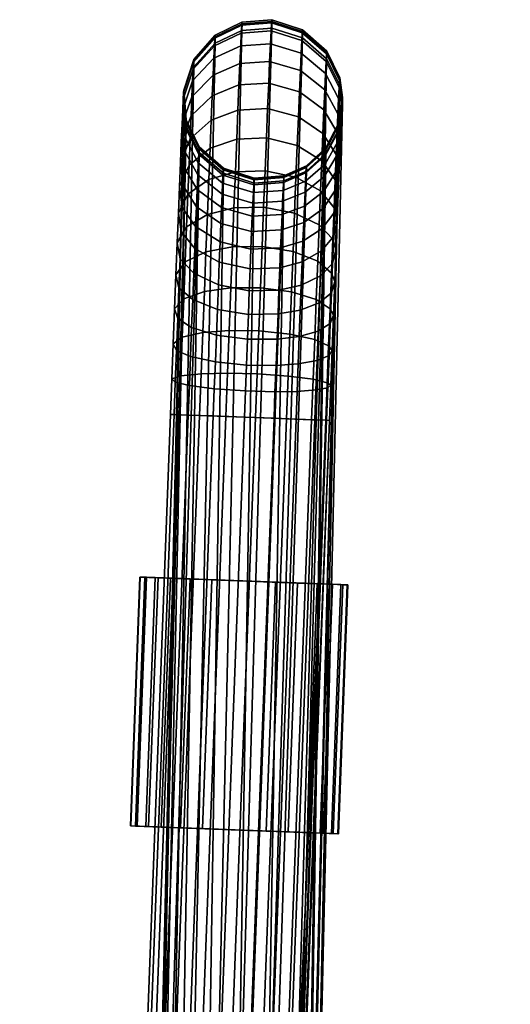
# Model space of a CAD drawing. Header units: millimetres. Extents: x -268 to 268, y -243 to 292.
# Tile 36 of 213: x -268 to -218, y 194 to 292. Entities that reach past the tile are written whole.
import ezdxf

# ---------------------------------------------------------------- set-up
doc = ezdxf.new("R2010")
doc.units = ezdxf.units.MM
doc.header["$MEASUREMENT"] = 0
doc.layers.add('nozky', color=250, linetype='Continuous')
doc.layers.add('podnoz', color=251, linetype='Continuous')

msp = doc.modelspace()

# ---------------------------------------------------------------- meshes
at = {"layer": 'nozky'}
mesh = msp.add_polyface(dxfattribs=at)
corners = [(240.518, -197.84, 16), (246.941, -173.679, 16), (239.414, -197.547, 13.873), (245.836, -173.386, 13.873), (238.799, -197.383, 11.475), (245.221, -173.222, 11.475), (238.744, -197.369, 8.994), (245.168, -173.208, 8.994), (239.234, -197.499, 6.634), (245.656, -173.338, 6.634), (240.23, -197.764, 4.451), (246.654, -173.603, 4.451), (241.73, -198.162, 2.514), (248.152, -174.001, 2.514), (243.627, -198.667, 0.995), (250.049, -174.505, 0.995), (245.752, -199.231), (252.174, -175.071), (245.752, -199.231), (252.174, -175.071), (251.939, -200.876), (258.363, -176.715), (251.939, -200.876), (258.363, -176.715), (254.064, -201.441, 0.995), (260.488, -177.281, 0.995), (255.961, -201.946, 2.514), (262.385, -177.785, 2.514), (257.461, -202.344, 4.451), (263.883, -178.183, 4.451), (258.457, -202.609, 6.634), (264.881, -178.448, 6.634), (258.947, -202.739, 8.994), (265.369, -178.578, 8.994), (258.893, -202.725, 11.475), (265.314, -178.564, 11.475), (258.277, -202.561, 13.873), (264.701, -178.4, 13.873), (257.174, -202.268, 16), (263.596, -178.107, 16), (257.174, -202.268, 16), (263.596, -178.107, 16), (240.518, -197.84, 16), (246.941, -173.679, 16), (240.518, -197.84, 16), (239.414, -197.547, 13.873), (238.799, -197.383, 11.475), (238.744, -197.369, 8.994), (239.234, -197.499, 6.634), (240.23, -197.764, 4.451), (241.73, -198.162, 2.514), (243.627, -198.667, 0.995), (245.752, -199.231), (251.939, -200.876), (254.064, -201.441, 0.995), (255.961, -201.946, 2.514), (257.461, -202.344, 4.451), (258.457, -202.609, 6.634), (258.947, -202.739, 8.994), (258.893, -202.725, 11.475), (258.277, -202.561, 13.873), (257.174, -202.268, 16), (246.941, -173.679, 16), (245.836, -173.386, 13.873), (245.221, -173.222, 11.475), (245.168, -173.208, 8.994), (245.656, -173.338, 6.634), (246.654, -173.603, 4.451), (248.152, -174.001, 2.514), (250.049, -174.505, 0.995), (252.174, -175.071), (258.363, -176.715), (260.488, -177.281, 0.995), (262.385, -177.785, 2.514), (263.883, -178.183, 4.451), (264.881, -178.448, 6.634), (265.369, -178.578, 8.994), (265.314, -178.564, 11.475), (264.701, -178.4, 13.873), (263.596, -178.107, 16), (253.719, 236.429, 16), (254.662, 211.447, 16), (254.861, 236.473, 13.873), (255.805, 211.49, 13.873), (255.496, 236.497, 11.475), (256.439, 211.514, 11.475), (255.553, 236.499, 8.994), (256.496, 211.517, 8.994), (255.047, 236.48, 6.634), (255.99, 211.498, 6.634), (254.016, 236.441, 4.451), (254.959, 211.458, 4.451), (252.467, 236.382, 2.514), (253.41, 211.4, 2.514), (250.506, 236.308, 0.995), (251.449, 211.326, 0.995), (248.307, 236.225), (249.252, 211.243), (248.307, 236.225), (249.252, 211.243), (241.908, 235.983), (242.854, 211.001), (241.908, 235.983), (242.854, 211.001), (239.711, 235.9, 0.995), (240.654, 210.918, 0.995), (237.75, 235.826, 2.514), (238.693, 210.844, 2.514), (236.201, 235.768, 4.451), (237.145, 210.786, 4.451), (235.17, 235.729, 6.634), (236.113, 210.747, 6.634), (234.664, 235.71, 8.994), (235.607, 210.728, 8.994), (234.719, 235.712, 11.475), (235.664, 210.729, 11.475), (235.355, 235.736, 13.873), (236.299, 210.754, 13.873), (236.498, 235.779, 16), (237.441, 210.797, 16), (236.498, 235.779, 16), (237.441, 210.797, 16), (253.719, 236.429, 16), (254.662, 211.447, 16), (253.719, 236.429, 16), (254.861, 236.473, 13.873), (255.496, 236.497, 11.475), (255.553, 236.499, 8.994), (255.047, 236.48, 6.634), (254.016, 236.441, 4.451), (252.467, 236.382, 2.514), (250.506, 236.308, 0.995), (248.307, 236.225), (241.908, 235.983), (239.711, 235.9, 0.995), (237.75, 235.826, 2.514), (236.201, 235.768, 4.451), (235.17, 235.729, 6.634), (234.664, 235.71, 8.994), (234.719, 235.712, 11.475), (235.355, 235.736, 13.873), (236.498, 235.779, 16), (254.662, 211.447, 16), (255.805, 211.49, 13.873), (256.439, 211.514, 11.475), (256.496, 211.517, 8.994), (255.99, 211.498, 6.634), (254.959, 211.458, 4.451), (253.41, 211.4, 2.514), (251.449, 211.326, 0.995), (249.252, 211.243), (242.854, 211.001), (240.654, 210.918, 0.995), (238.693, 210.844, 2.514), (237.145, 210.786, 4.451), (236.113, 210.747, 6.634), (235.607, 210.728, 8.994), (235.664, 210.729, 11.475), (236.299, 210.754, 13.873), (237.441, 210.797, 16), (-253.719, 236.429, 16), (-254.662, 211.447, 16), (-254.861, 236.473, 13.873), (-255.805, 211.49, 13.873), (-255.496, 236.497, 11.475), (-256.439, 211.514, 11.475), (-255.553, 236.499, 8.994), (-256.496, 211.517, 8.994), (-255.047, 236.48, 6.634), (-255.99, 211.498, 6.634), (-254.016, 236.441, 4.451), (-254.959, 211.458, 4.451), (-252.467, 236.382, 2.514), (-253.41, 211.4, 2.514), (-250.506, 236.308, 0.995), (-251.449, 211.326, 0.995), (-248.307, 236.225), (-249.252, 211.243), (-248.307, 236.225), (-249.252, 211.243), (-241.908, 235.983), (-242.854, 211.001), (-241.908, 235.983), (-242.854, 211.001), (-239.711, 235.9, 0.995), (-240.654, 210.918, 0.995), (-237.75, 235.826, 2.514), (-238.693, 210.844, 2.514), (-236.201, 235.768, 4.451), (-237.145, 210.786, 4.451), (-235.17, 235.729, 6.634), (-236.113, 210.747, 6.634), (-234.664, 235.71, 8.994), (-235.607, 210.728, 8.994), (-234.719, 235.712, 11.475), (-235.664, 210.729, 11.475), (-235.355, 235.736, 13.873), (-236.299, 210.754, 13.873), (-236.498, 235.779, 16), (-237.441, 210.797, 16), (-236.498, 235.779, 16), (-237.441, 210.797, 16), (-253.719, 236.429, 16), (-254.662, 211.447, 16), (-253.719, 236.429, 16), (-254.861, 236.473, 13.873), (-255.496, 236.497, 11.475), (-255.553, 236.499, 8.994), (-255.047, 236.48, 6.634), (-254.016, 236.441, 4.451), (-252.467, 236.382, 2.514), (-250.506, 236.308, 0.995), (-248.307, 236.225), (-241.908, 235.983), (-239.711, 235.9, 0.995), (-237.75, 235.826, 2.514), (-236.201, 235.768, 4.451), (-235.17, 235.729, 6.634), (-234.664, 235.71, 8.994), (-234.719, 235.712, 11.475), (-235.355, 235.736, 13.873), (-236.498, 235.779, 16), (-254.662, 211.447, 16), (-255.805, 211.49, 13.873), (-256.439, 211.514, 11.475), (-256.496, 211.517, 8.994), (-255.99, 211.498, 6.634), (-254.959, 211.458, 4.451), (-253.41, 211.4, 2.514), (-251.449, 211.326, 0.995), (-249.252, 211.243), (-242.854, 211.001), (-240.654, 210.918, 0.995), (-238.693, 210.844, 2.514), (-237.145, 210.786, 4.451), (-236.113, 210.747, 6.634), (-235.607, 210.728, 8.994), (-235.664, 210.729, 11.475), (-236.299, 210.754, 13.873), (-237.441, 210.797, 16), (-240.518, -197.84, 16), (-246.941, -173.679, 16), (-239.414, -197.547, 13.873), (-245.836, -173.386, 13.873), (-238.799, -197.383, 11.475), (-245.221, -173.222, 11.475), (-238.744, -197.369, 8.994), (-245.168, -173.208, 8.994), (-239.234, -197.499, 6.634), (-245.656, -173.338, 6.634), (-240.23, -197.764, 4.451), (-246.654, -173.603, 4.451), (-241.73, -198.162, 2.514), (-248.152, -174.001, 2.514), (-243.627, -198.667, 0.995), (-250.049, -174.505, 0.995), (-245.752, -199.231), (-252.174, -175.071), (-245.752, -199.231), (-252.174, -175.071), (-251.939, -200.876), (-258.363, -176.715), (-251.939, -200.876), (-258.363, -176.715), (-254.064, -201.441, 0.995), (-260.488, -177.281, 0.995), (-255.961, -201.946, 2.514), (-262.385, -177.785, 2.514), (-257.461, -202.344, 4.451), (-263.883, -178.183, 4.451), (-258.457, -202.609, 6.634), (-264.881, -178.448, 6.634), (-258.947, -202.739, 8.994), (-265.369, -178.578, 8.994), (-258.893, -202.725, 11.475), (-265.314, -178.564, 11.475), (-258.277, -202.561, 13.873), (-264.701, -178.4, 13.873), (-257.174, -202.268, 16), (-263.596, -178.107, 16), (-257.174, -202.268, 16), (-263.596, -178.107, 16), (-240.518, -197.84, 16), (-246.941, -173.679, 16), (-240.518, -197.84, 16), (-239.414, -197.547, 13.873), (-238.799, -197.383, 11.475), (-238.744, -197.369, 8.994), (-239.234, -197.499, 6.634), (-240.23, -197.764, 4.451), (-241.73, -198.162, 2.514), (-243.627, -198.667, 0.995), (-245.752, -199.231), (-251.939, -200.876), (-254.064, -201.441, 0.995), (-255.961, -201.946, 2.514), (-257.461, -202.344, 4.451), (-258.457, -202.609, 6.634), (-258.947, -202.739, 8.994), (-258.893, -202.725, 11.475), (-258.277, -202.561, 13.873), (-257.174, -202.268, 16), (-246.941, -173.679, 16), (-245.836, -173.386, 13.873), (-245.221, -173.222, 11.475), (-245.168, -173.208, 8.994), (-245.656, -173.338, 6.634), (-246.654, -173.603, 4.451), (-248.152, -174.001, 2.514), (-250.049, -174.505, 0.995), (-252.174, -175.071), (-258.363, -176.715), (-260.488, -177.281, 0.995), (-262.385, -177.785, 2.514), (-263.883, -178.183, 4.451), (-264.881, -178.448, 6.634), (-265.369, -178.578, 8.994), (-265.314, -178.564, 11.475), (-264.701, -178.4, 13.873), (-263.596, -178.107, 16)]
mesh.append_faces([[corners[k] for k in face] for face in [(0, 1, 3, 2), (2, 3, 5, 4), (4, 5, 7, 6), (6, 7, 9, 8), (8, 9, 11, 10), (10, 11, 13, 12), (12, 13, 15, 14), (14, 15, 17, 16), (18, 19, 21, 20), (22, 23, 25, 24), (24, 25, 27, 26), (26, 27, 29, 28), (28, 29, 31, 30), (30, 31, 33, 32), (32, 33, 35, 34), (34, 35, 37, 36), (36, 37, 39, 38), (40, 41, 43, 42), (49, 53, 48, 48), (49, 50, 53, 53), (50, 51, 53, 53), (46, 61, 45, 45), (45, 61, 44, 44), (47, 48, 61, 61), (46, 47, 61, 61), (52, 53, 51, 51), (54, 55, 48, 48), (58, 48, 55, 55), (56, 58, 55, 55), (61, 48, 60, 60), (60, 48, 59, 59), (48, 58, 59, 59), (58, 56, 57, 57), (48, 53, 54, 54), (67, 66, 71, 71), (67, 71, 68, 68), (68, 71, 69, 69), (64, 63, 79, 79), (63, 62, 79, 79), (65, 79, 66, 66), (64, 79, 65, 65), (70, 69, 71, 71), (72, 66, 73, 73), (76, 73, 66, 66), (74, 73, 76, 76), (79, 78, 66, 66), (78, 77, 66, 66), (66, 77, 76, 76), (76, 75, 74, 74), (66, 72, 71, 71), (80, 81, 83, 82), (82, 83, 85, 84), (84, 85, 87, 86), (86, 87, 89, 88), (88, 89, 91, 90), (90, 91, 93, 92), (92, 93, 95, 94), (94, 95, 97, 96), (98, 99, 101, 100), (102, 103, 105, 104), (104, 105, 107, 106), (106, 107, 109, 108), (108, 109, 111, 110), (110, 111, 113, 112), (112, 113, 115, 114), (114, 115, 117, 116), (116, 117, 119, 118), (120, 121, 123, 122), (129, 133, 128, 128), (129, 130, 133, 133), (130, 131, 133, 133), (126, 141, 125, 125), (125, 141, 124, 124), (127, 128, 141, 141), (126, 127, 141, 141), (132, 133, 131, 131), (134, 135, 128, 128), (138, 128, 135, 135), (136, 138, 135, 135), (141, 128, 140, 140), (140, 128, 139, 139), (128, 138, 139, 139), (138, 136, 137, 137), (128, 133, 134, 134), (147, 146, 151, 151), (147, 151, 148, 148), (148, 151, 149, 149), (144, 143, 159, 159), (143, 142, 159, 159), (145, 159, 146, 146), (144, 159, 145, 145), (150, 149, 151, 151), (152, 146, 153, 153), (156, 153, 146, 146), (154, 153, 156, 156), (159, 158, 146, 146), (158, 157, 146, 146), (146, 157, 156, 156), (156, 155, 154, 154), (146, 152, 151, 151), (160, 162, 163, 161), (162, 164, 165, 163), (164, 166, 167, 165), (166, 168, 169, 167), (168, 170, 171, 169), (170, 172, 173, 171), (172, 174, 175, 173), (174, 176, 177, 175), (178, 180, 181, 179), (182, 184, 185, 183), (184, 186, 187, 185), (186, 188, 189, 187), (188, 190, 191, 189), (190, 192, 193, 191), (192, 194, 195, 193), (194, 196, 197, 195), (196, 198, 199, 197), (200, 202, 203, 201), (209, 208, 213, 213), (209, 213, 210, 210), (210, 213, 211, 211), (206, 205, 221, 221), (205, 204, 221, 221), (207, 221, 208, 208), (206, 221, 207, 207), (212, 211, 213, 213), (214, 208, 215, 215), (218, 215, 208, 208), (216, 215, 218, 218), (221, 220, 208, 208), (220, 219, 208, 208), (208, 219, 218, 218), (218, 217, 216, 216), (208, 214, 213, 213), (227, 231, 226, 226), (227, 228, 231, 231), (228, 229, 231, 231), (224, 239, 223, 223), (223, 239, 222, 222), (225, 226, 239, 239), (224, 225, 239, 239), (230, 231, 229, 229), (232, 233, 226, 226), (236, 226, 233, 233), (234, 236, 233, 233), (239, 226, 238, 238), (238, 226, 237, 237), (226, 236, 237, 237), (236, 234, 235, 235), (226, 231, 232, 232), (240, 242, 243, 241), (242, 244, 245, 243), (244, 246, 247, 245), (246, 248, 249, 247), (248, 250, 251, 249), (250, 252, 253, 251), (252, 254, 255, 253), (254, 256, 257, 255), (258, 260, 261, 259), (262, 264, 265, 263), (264, 266, 267, 265), (266, 268, 269, 267), (268, 270, 271, 269), (270, 272, 273, 271), (272, 274, 275, 273), (274, 276, 277, 275), (276, 278, 279, 277), (280, 282, 283, 281), (289, 288, 293, 293), (289, 293, 290, 290), (290, 293, 291, 291), (286, 285, 301, 301), (285, 284, 301, 301), (287, 301, 288, 288), (286, 301, 287, 287), (292, 291, 293, 293), (294, 288, 295, 295), (298, 295, 288, 288), (296, 295, 298, 298), (301, 300, 288, 288), (300, 299, 288, 288), (288, 299, 298, 298), (298, 297, 296, 296), (288, 294, 293, 293), (307, 311, 306, 306), (307, 308, 311, 311), (308, 309, 311, 311), (304, 319, 303, 303), (303, 319, 302, 302), (305, 306, 319, 319), (304, 305, 319, 319), (310, 311, 309, 309), (312, 313, 306, 306), (316, 306, 313, 313), (314, 316, 313, 313), (319, 306, 318, 318), (318, 306, 317, 317), (306, 316, 317, 317), (316, 314, 315, 315), (306, 311, 312, 312)]])
at = {"layer": 'podnoz'}
mesh = msp.add_polyface(dxfattribs=at)
corners = [(-236.545, 258.724, 13.884), (-236.67, 255.502, 13.348), (-236.371, 255.778, 10.737), (-236.238, 259.284, 11.32), (-237.744, 258.233, 16.29), (-237.857, 255.277, 15.799), (-239.648, 257.895, 18.133), (-239.754, 255.143, 17.676), (-241.869, 257.74, 19.21), (-241.971, 255.106, 18.772), (-244.846, 257.777, 19.556), (-244.945, 255.181, 19.125), (-247.961, 258.088, 18.699), (-248.064, 255.396, 18.252), (-250.459, 258.63, 16.702), (-250.572, 255.716, 16.218), (-251.863, 259.259, 14.128), (-251.984, 256.058, 13.596), (-252.191, 259.919, 11.223), (-252.326, 256.398, 10.637), (-251.289, 260.565, 8.174), (-251.436, 256.706, 7.532), (-249.223, 261.034, 5.716), (-249.381, 256.903, 5.03), (-246.576, 261.243, 4.324), (-246.74, 256.959, 3.613), (-243.598, 261.206, 3.978), (-243.764, 256.884, 3.26), (-240.484, 260.895, 4.835), (-240.646, 256.669, 4.133), (-237.984, 260.353, 6.832), (-238.139, 256.349, 6.167), (-236.582, 259.724, 9.406), (-236.725, 256.007, 8.789), (-236.422, 261.946, 14.796), (-236.102, 262.79, 12.312), (-237.631, 261.188, 17.127), (-239.541, 260.647, 18.912), (-241.768, 260.374, 19.956), (-244.746, 260.374, 20.291), (-247.857, 260.781, 19.462), (-250.348, 261.545, 17.527), (-251.738, 262.458, 15.034), (-252.057, 263.441, 12.22), (-236.438, 263.442, 10.459), (-241.668, 262.907, 20.992), (-239.438, 263.295, 19.995), (-244.648, 262.871, 21.313), (-236.793, 252.241, 13.169), (-236.506, 252.23, 10.542), (-239.859, 252.357, 17.523), (-237.971, 252.286, 15.635), (-245.045, 252.553, 18.98), (-242.07, 252.44, 18.626), (-250.684, 252.766, 16.055), (-248.168, 252.671, 18.102), (-252.107, 252.82, 13.418), (-252.463, 252.833, 10.441), (-251.584, 252.8, 7.318), (-246.904, 252.623, 3.374), (-249.539, 252.723, 4.8), (-240.809, 252.393, 3.898), (-243.93, 252.511, 3.02), (-236.867, 252.244, 8.582), (-238.291, 252.298, 5.945), (-235.58, 281.389, 49.091), (-235.186, 283.946, 49.629), (-238.484, 139.829, 737.255), (-239.045, 136.818, 736.621), (-250.131, 287.715, 50.347), (-251.137, 284.696, 49.709), (-254.111, 142.075, 737.651), (-252.914, 144.371, 738.138), (-247.984, 290.094, 50.856), (-250.965, 146.197, 738.53), (-250.902, 281.771, 49.097), (-254.482, 139.715, 737.154), (-242.303, 291.605, 51.2), (-245.291, 291.38, 51.138), (-248.588, 147.263, 738.765), (-246.482, 147.537, 738.832), (-239.217, 290.619, 51.008), (-243.572, 146.998, 738.733), (-235.467, 285.878, 50.032), (-236.785, 288.515, 50.579), (-239.086, 142.683, 737.85), (-240.881, 145.292, 738.388)]
mesh.append_faces([[corners[k] for k in face] for face in [(0, 1, 2, 3), (4, 5, 1, 0), (6, 7, 5, 4), (8, 9, 7, 6), (10, 11, 9, 8), (12, 13, 11, 10), (14, 15, 13, 12), (16, 17, 15, 14), (18, 19, 17, 16), (20, 21, 19, 18), (22, 23, 21, 20), (24, 25, 23, 22), (26, 27, 25, 24), (28, 29, 27, 26), (30, 31, 29, 28), (32, 33, 31, 30), (3, 2, 33, 32), (34, 0, 3, 35), (36, 4, 0, 34), (37, 6, 4, 36), (38, 8, 6, 37), (39, 10, 8, 38), (40, 12, 10, 39), (41, 14, 12, 40), (42, 16, 14, 41), (43, 18, 16, 42), (35, 3, 32, 44), (45, 38, 37, 46), (47, 39, 38, 45), (48, 49, 2, 1), (50, 51, 5, 7), (51, 48, 1, 5), (52, 53, 9, 11), (54, 55, 13, 15), (56, 54, 15, 17), (55, 52, 11, 13), (53, 50, 7, 9), (17, 19, 57, 56), (58, 57, 19, 21), (59, 60, 23, 25), (60, 58, 21, 23), (61, 62, 27, 29), (63, 64, 31, 33), (49, 63, 33, 2), (64, 61, 29, 31), (62, 59, 25, 27), (65, 66, 67, 68), (69, 70, 71, 72), (73, 69, 72, 74), (70, 75, 76, 76), (77, 78, 79, 80), (81, 77, 80, 82), (83, 84, 85, 85), (66, 83, 67, 67), (84, 81, 82, 86), (78, 73, 74, 79)]])
mesh = msp.add_polyface(dxfattribs=at)
corners = [(-245.816, 280.447, 14.804), (-245.949, 277.195, 11.925), (-248.619, 276.416, 13.045), (-248.492, 279.552, 15.821), (-242.834, 280.577, 14.549), (-242.967, 277.296, 11.645), (-250.498, 280.494, 20.514), (-250.605, 277.865, 17.615), (-251.568, 275.708, 19.838), (-251.471, 278.107, 22.484), (-248.375, 282.365, 18.924), (-245.697, 283.365, 18.022), (-242.711, 283.521, 17.795), (-251.381, 280.202, 25.376), (-251.207, 275.783, 24.36), (-251.127, 277.687, 26.988), (-250.4, 282.79, 23.683), (-248.271, 284.822, 22.317), (-245.59, 285.913, 21.541), (-242.604, 286.091, 21.344), (-251.057, 279.292, 29.809), (-249.789, 275.414, 28.415), (-249.727, 276.876, 30.984), (-251.305, 281.968, 28.481), (-250.316, 284.725, 27.085), (-248.182, 286.894, 25.958), (-245.496, 288.061, 25.317), (-242.51, 288.258, 25.154), (-250.998, 280.606, 32.866), (-249.672, 278.073, 33.768), (-251.24, 283.414, 31.846), (-250.246, 286.31, 30.772), (-248.105, 288.59, 29.904), (-245.418, 289.821, 29.41), (-242.43, 290.032, 29.282), (-249.629, 278.95, 36.669), (-247.232, 276.049, 34.465), (-247.193, 276.86, 37.145), (-250.951, 281.569, 36.052), (-251.189, 284.474, 35.351), (-250.189, 287.472, 34.614), (-248.047, 289.834, 34.016), (-245.355, 291.111, 33.674), (-242.367, 291.334, 33.583), (-249.6, 279.496, 39.651), (-247.166, 277.365, 39.9), (-250.918, 282.169, 39.325), (-251.152, 285.135, 38.954), (-250.15, 288.195, 38.562), (-248.004, 290.608, 38.241), (-245.311, 291.913, 38.056), (-242.322, 292.143, 38.004), (-249.582, 279.705, 42.675), (-247.15, 277.557, 42.693), (-250.898, 282.398, 42.645), (-251.133, 285.387, 42.608), (-250.127, 288.472, 42.566), (-247.979, 290.904, 42.527), (-245.285, 292.22, 42.501), (-242.297, 292.453, 42.487), (-249.578, 279.581, 45.629), (-247.146, 277.442, 45.422), (-250.895, 282.261, 45.889), (-251.127, 285.236, 46.178), (-250.121, 288.307, 46.477), (-247.973, 290.727, 46.714), (-245.279, 292.037, 46.843), (-247.152, 277.029, 48.122), (-249.586, 279.134, 48.551), (-250.902, 281.771, 49.097), (-251.137, 284.696, 49.709), (-250.131, 287.715, 50.347), (-247.984, 290.094, 50.856), (-245.291, 291.38, 51.138)]
mesh.append_faces([[corners[k] for k in face] for face in [(0, 1, 2, 3), (4, 5, 1, 0), (6, 7, 8, 9), (10, 3, 7, 6), (11, 0, 3, 10), (12, 4, 0, 11), (13, 9, 14, 15), (16, 6, 9, 13), (17, 10, 6, 16), (18, 11, 10, 17), (19, 12, 11, 18), (20, 15, 21, 22), (23, 13, 15, 20), (24, 16, 13, 23), (25, 17, 16, 24), (26, 18, 17, 25), (27, 19, 18, 26), (28, 20, 22, 29), (30, 23, 20, 28), (31, 24, 23, 30), (32, 25, 24, 31), (33, 26, 25, 32), (34, 27, 26, 33), (35, 29, 36, 37), (38, 28, 29, 35), (39, 30, 28, 38), (40, 31, 30, 39), (41, 32, 31, 40), (42, 33, 32, 41), (43, 34, 33, 42), (44, 35, 37, 45), (46, 38, 35, 44), (47, 39, 38, 46), (48, 40, 39, 47), (49, 41, 40, 48), (50, 42, 41, 49), (51, 43, 42, 50), (52, 44, 45, 53), (54, 46, 44, 52), (55, 47, 46, 54), (56, 48, 47, 55), (57, 49, 48, 56), (58, 50, 49, 57), (59, 51, 50, 58), (60, 52, 53, 61), (62, 54, 52, 60), (63, 55, 54, 62), (64, 56, 55, 63), (65, 57, 56, 64), (66, 58, 57, 65), (60, 61, 67, 68), (62, 60, 68, 69), (63, 62, 69, 70), (64, 63, 70, 71), (66, 65, 72, 73), (65, 64, 71, 72)]])
mesh = msp.add_polyface(dxfattribs=at)
corners = [(-239.736, 279.836, 15.171), (-239.865, 276.628, 12.332), (-242.967, 277.296, 11.645), (-242.834, 280.577, 14.549), (-237.275, 278.298, 16.625), (-237.398, 275.259, 13.935), (-239.617, 282.714, 18.345), (-242.711, 283.521, 17.795), (-237.164, 281.025, 19.633), (-235.82, 278.922, 21.293), (-235.924, 276.39, 18.501), (-235.805, 277.277, 26.831), (-235.885, 275.361, 24.185), (-235.518, 277.387, 22.529), (-235.432, 279.472, 25.408), (-239.512, 285.227, 21.816), (-242.604, 286.091, 21.344), (-237.064, 283.406, 22.92), (-235.727, 281.134, 24.347), (-235.734, 278.893, 29.672), (-235.355, 281.23, 28.499), (-239.42, 287.346, 25.54), (-242.51, 288.258, 25.154), (-236.977, 285.414, 26.449), (-235.646, 282.998, 27.624), (-235.674, 280.216, 32.749), (-235.289, 282.67, 31.848), (-236.945, 277.95, 33.598), (-237, 276.736, 30.774), (-239.342, 289.081, 29.577), (-242.43, 290.032, 29.282), (-236.902, 287.058, 30.274), (-235.578, 284.525, 31.176), (-235.629, 281.186, 35.956), (-235.238, 283.725, 35.337), (-236.902, 278.84, 36.54), (-238.863, 277.084, 36.989), (-238.904, 276.255, 34.249), (-239.281, 290.353, 33.783), (-242.367, 291.334, 33.583), (-236.844, 288.263, 34.259), (-235.523, 285.644, 34.876), (-235.596, 281.79, 39.252), (-235.203, 284.382, 38.923), (-236.873, 279.394, 39.563), (-238.836, 277.599, 39.804), (-239.236, 291.145, 38.105), (-242.322, 292.143, 38.004), (-236.803, 289.013, 38.354), (-235.484, 286.341, 38.679), (-235.576, 282.021, 42.595), (-235.182, 284.633, 42.561), (-236.855, 279.605, 42.63), (-238.82, 277.797, 42.66), (-239.213, 291.448, 42.489), (-242.297, 292.453, 42.487), (-236.779, 289.3, 42.507), (-235.463, 286.607, 42.537), (-235.57, 281.883, 45.86), (-235.178, 284.483, 46.113), (-236.85, 279.479, 45.626), (-238.814, 277.679, 45.45), (-241.072, 276.672, 45.35), (-241.076, 276.785, 42.681), (-242.291, 292.268, 46.867), (-245.285, 292.22, 42.501), (-245.279, 292.037, 46.843), (-239.205, 291.267, 46.771), (-236.773, 289.129, 46.565), (-235.457, 286.448, 46.304), (-235.186, 283.946, 49.629), (-235.58, 281.389, 49.091), (-236.859, 279.026, 48.59), (-238.822, 277.257, 48.209), (-242.303, 291.605, 51.2), (-239.217, 290.619, 51.008), (-236.785, 288.515, 50.579), (-235.467, 285.878, 50.032), (-245.291, 291.38, 51.138)]
mesh.append_faces([[corners[k] for k in face] for face in [(0, 1, 2, 3), (4, 5, 1, 0), (6, 0, 3, 7), (8, 4, 0, 6), (9, 10, 4, 8), (11, 12, 13, 14), (15, 6, 7, 16), (17, 8, 6, 15), (18, 9, 8, 17), (14, 13, 9, 18), (19, 11, 14, 20), (21, 15, 16, 22), (23, 17, 15, 21), (24, 18, 17, 23), (20, 14, 18, 24), (25, 19, 20, 26), (27, 28, 19, 25), (29, 21, 22, 30), (31, 23, 21, 29), (32, 24, 23, 31), (26, 20, 24, 32), (33, 25, 26, 34), (35, 27, 25, 33), (36, 37, 27, 35), (38, 29, 30, 39), (40, 31, 29, 38), (41, 32, 31, 40), (34, 26, 32, 41), (42, 33, 34, 43), (44, 35, 33, 42), (45, 36, 35, 44), (46, 38, 39, 47), (48, 40, 38, 46), (49, 41, 40, 48), (43, 34, 41, 49), (50, 42, 43, 51), (52, 44, 42, 50), (53, 45, 44, 52), (54, 46, 47, 55), (56, 48, 46, 54), (57, 49, 48, 56), (58, 50, 51, 59), (60, 52, 50, 58), (61, 53, 52, 60), (62, 63, 53, 61), (64, 55, 65, 66), (67, 54, 55, 64), (68, 56, 54, 67), (69, 57, 56, 68), (58, 59, 70, 71), (61, 60, 72, 73), (60, 58, 71, 72), (67, 64, 74, 75), (69, 68, 76, 77), (68, 67, 75, 76), (64, 66, 78, 74)]])
mesh = msp.add_polyface(dxfattribs=at)
corners = [(-248.6, 145.47, 746.037), (-249.234, 146.224, 742.382), (-251.93, 144.419, 742.309), (-251.238, 143.6, 746.284), (-245.732, 146.157, 745.492), (-246.307, 146.839, 742.184), (-242.898, 145.754, 744.733), (-243.414, 146.366, 741.764), (-240.275, 144.174, 743.783), (-240.738, 144.721, 741.125), (-247.586, 144.792, 749.372), (-250.133, 142.858, 749.926), (-244.82, 145.545, 748.496), (-242.084, 145.209, 747.412), (-239.553, 143.689, 746.165), (-243.543, 144.968, 751.37), (-246.164, 144.148, 752.574), (-240.951, 144.696, 749.964), (-238.553, 143.236, 748.42), (-241.982, 144.455, 753.961), (-244.42, 143.575, 755.468), (-239.57, 144.243, 752.256), (-237.336, 142.836, 750.44), (-240.111, 143.991, 756.346), (-242.328, 143.056, 758.137), (-237.918, 143.833, 754.364), (-250.965, 146.197, 738.53), (-252.914, 144.371, 738.138), (-246.482, 147.537, 738.832), (-248.588, 147.263, 738.765), (-239.086, 142.683, 737.85), (-240.881, 145.292, 738.388), (-243.572, 146.998, 738.733), (-247.434, 51.838, 17.523), (-245.547, 51.766, 15.635), (-237.971, 252.286, 15.635), (-239.859, 252.357, 17.523), (-255.742, 52.151, 18.102), (-252.621, 52.033, 18.98), (-245.045, 252.553, 18.98), (-248.168, 252.671, 18.102), (-249.646, 51.921, 18.626), (-242.07, 252.44, 18.626), (-259.684, 52.3, 13.418), (-258.258, 52.247, 16.055), (-250.684, 252.766, 16.055), (-252.107, 252.82, 13.418), (-236.793, 252.241, 13.169), (-259.16, 52.281, 7.318), (-260.037, 52.314, 10.441), (-252.463, 252.833, 10.441), (-251.584, 252.8, 7.318), (-257.115, 52.203, 4.8), (-249.539, 252.723, 4.8), (-254.479, 52.104, 3.374), (-246.904, 252.623, 3.374), (-251.504, 51.991, 3.02), (-243.93, 252.511, 3.02), (-245.867, 51.778, 5.945), (-248.383, 51.874, 3.898), (-240.809, 252.393, 3.898), (-238.291, 252.298, 5.945), (-244.082, 51.711, 10.542), (-244.441, 51.725, 8.582), (-236.867, 252.244, 8.582), (-236.506, 252.23, 10.542), (-236.859, 279.026, 48.59), (-235.58, 281.389, 49.091), (-239.045, 136.818, 736.621), (-241.078, 276.268, 47.991), (-238.822, 277.257, 48.209), (-243.537, 132.425, 735.679), (-244.068, 276.043, 47.93), (-246.482, 131.878, 735.55), (-240.826, 134.166, 736.057), (-247.152, 277.029, 48.122), (-249.428, 132.43, 735.652), (-249.586, 279.134, 48.551), (-252.139, 134.177, 736.005), (-250.902, 281.771, 49.097), (-253.92, 136.833, 736.553), (-254.482, 139.715, 737.154), (-235.467, 285.878, 50.032), (-238.484, 139.829, 737.255), (-236.785, 288.515, 50.579), (-251.137, 284.696, 49.709), (-254.111, 142.075, 737.651), (-244.354, 51.721, 13.116)]
mesh.append_faces([[corners[k] for k in face] for face in [(0, 1, 2, 3), (4, 5, 1, 0), (6, 7, 5, 4), (8, 9, 7, 6), (10, 0, 3, 11), (12, 4, 0, 10), (13, 6, 4, 12), (14, 8, 6, 13), (15, 12, 10, 16), (17, 13, 12, 15), (18, 14, 13, 17), (19, 15, 16, 20), (21, 17, 15, 19), (22, 18, 17, 21), (23, 19, 20, 24), (25, 21, 19, 23), (2, 26, 27, 27), (28, 29, 1, 5), (9, 30, 31, 31), (31, 32, 9, 9), (32, 28, 7, 7), (29, 26, 1, 1), (5, 7, 28, 28), (2, 1, 26, 26), (32, 7, 9, 9), (33, 34, 35, 36), (37, 38, 39, 40), (38, 41, 42, 39), (41, 33, 36, 42), (43, 44, 45, 46), (44, 37, 40, 45), (47, 35, 34, 34), (48, 49, 50, 51), (49, 43, 46, 50), (52, 48, 51, 53), (54, 52, 53, 55), (56, 54, 55, 57), (58, 59, 60, 61), (62, 63, 64, 65), (63, 58, 61, 64), (59, 56, 57, 60), (66, 67, 68, 68), (69, 70, 71, 71), (72, 69, 73, 73), (70, 66, 74, 71), (66, 68, 74, 74), (75, 72, 73, 76), (77, 75, 76, 78), (79, 77, 80, 80), (69, 71, 73, 73), (77, 78, 80, 80), (79, 80, 81, 81), (82, 30, 83, 83), (84, 31, 30, 30), (85, 81, 86, 86), (47, 87, 65, 65)]])
mesh = msp.add_polyface(dxfattribs=at)
corners = [(-167.4, 145.124, 754.005), (-188.881, 143.636, 759.695), (-188.088, 141.414, 761.922), (-166.697, 142.895, 756.256), (-168.139, 146.196, 751.304), (-189.715, 144.702, 757.02), (-168.848, 146.172, 748.429), (-190.518, 144.671, 754.169), (-169.484, 144.938, 745.54), (-191.236, 143.431, 751.302), (-169.881, 142.639, 743.333), (-191.686, 141.129, 749.108), (-145.123, 144.195, 751.284), (-166.211, 139.917, 757.447), (-144.699, 141.213, 752.49), (-145.734, 146.43, 749.012), (-146.375, 147.508, 746.289), (-146.992, 147.489, 743.392), (-147.545, 146.26, 740.484), (-147.891, 143.964, 738.265), (-147.975, 141.208, 737.144), (-169.979, 139.881, 742.215), (-204.256, 143.617, 758.202), (-211.979, 142.988, 760.606), (-211.084, 143.026, 763.429), (-210.154, 141.968, 766.076), (-202.41, 142.598, 763.665), (-205.025, 142.373, 755.35), (-201.559, 140.38, 765.875), (-212.777, 141.742, 757.763), (-205.508, 140.068, 753.166), (-232.402, 141.898, 755.362), (-234.238, 142.164, 753.929), (-236.047, 143.478, 756.227), (-233.959, 143.176, 757.856), (-233.049, 142.969, 761.859), (-235.631, 143.248, 760.299), (-237.314, 142.224, 762.559), (-234.428, 141.913, 764.301), (-231.672, 142.929, 759.236), (-230.389, 141.681, 756.577), (-230.295, 142.758, 763.107), (-231.357, 141.678, 765.693), (-229.23, 142.742, 760.343), (-228.234, 141.516, 757.554), (-227.34, 142.614, 764.049), (-228.068, 141.518, 766.742), (-226.605, 142.614, 761.18), (-225.91, 141.403, 758.295), (-224.295, 142.543, 764.647), (-224.688, 141.439, 767.406), (-223.889, 142.551, 761.713), (-223.496, 141.347, 758.769), (-221.064, 142.547, 764.903), (-221.113, 141.443, 767.69), (-221, 142.554, 761.943), (-220.918, 141.349, 758.973), (-217.826, 142.626, 764.795), (-217.541, 141.53, 767.571), (-218.088, 142.625, 761.845), (-218.307, 141.413, 758.886), (-214.416, 142.788, 764.297), (-213.797, 141.708, 767.024), (-215.006, 142.772, 761.395), (-215.527, 141.546, 758.479), (-235.182, 284.633, 42.561), (-235.203, 284.382, 38.923), (-235.484, 286.341, 38.679), (-235.463, 286.607, 42.537), (-235.178, 284.483, 46.113), (-235.457, 286.448, 46.304), (-235.467, 285.878, 50.032), (-235.186, 283.946, 49.629), (-203.324, 143.608, 761.253)]
mesh.append_faces([[corners[k] for k in face] for face in [(0, 1, 2, 3), (4, 5, 1, 0), (6, 7, 5, 4), (8, 9, 7, 6), (10, 11, 9, 8), (12, 3, 13, 14), (15, 0, 3, 12), (16, 4, 0, 15), (17, 6, 4, 16), (18, 8, 6, 17), (19, 10, 8, 18), (20, 21, 10, 19), (22, 23, 24, 24), (24, 25, 26, 26), (27, 23, 22, 22), (28, 26, 25, 25), (26, 28, 2, 1), (27, 22, 7, 9), (27, 29, 23, 23), (27, 9, 11, 30), (26, 1, 5, 5), (22, 5, 7, 7), (31, 32, 33, 34), (35, 36, 37, 38), (39, 34, 36, 35), (40, 31, 34, 39), (41, 35, 38, 42), (43, 39, 35, 41), (44, 40, 39, 43), (45, 41, 42, 46), (47, 43, 41, 45), (48, 44, 43, 47), (49, 45, 46, 50), (51, 47, 45, 49), (52, 48, 47, 51), (53, 49, 50, 54), (55, 51, 49, 53), (56, 52, 51, 55), (57, 53, 54, 58), (59, 55, 53, 57), (60, 56, 55, 59), (61, 57, 58, 62), (63, 59, 57, 61), (64, 60, 59, 63), (61, 62, 25, 24), (63, 23, 64, 64), (24, 63, 61, 61), (64, 23, 29, 29), (63, 24, 23, 23), (65, 66, 67, 68), (69, 65, 68, 70), (69, 70, 71, 72), (24, 73, 22, 22), (24, 26, 73, 73), (5, 22, 73, 73), (5, 73, 26, 26)]])
mesh = msp.add_polyface(dxfattribs=at)
corners = [(-251.139, 264.425, 9.266), (-251.289, 260.565, 8.174), (-252.191, 259.919, 11.223), (-252.057, 263.441, 12.22), (-249.062, 265.165, 6.885), (-249.223, 261.034, 5.716), (-246.41, 265.527, 5.537), (-246.576, 261.243, 4.324), (-243.432, 265.527, 5.201), (-243.598, 261.206, 3.978), (-247.756, 263.371, 20.521), (-247.857, 260.781, 19.462), (-244.746, 260.374, 20.291), (-244.648, 262.871, 21.313), (-250.238, 264.348, 18.674), (-250.348, 261.545, 17.527), (-251.619, 265.537, 16.293), (-251.738, 262.458, 15.034), (-251.924, 266.83, 13.606), (-250.994, 268.137, 10.785), (-248.908, 269.138, 8.511), (-246.248, 269.648, 7.223), (-243.268, 269.684, 6.902), (-244.555, 265.239, 22.609), (-241.668, 262.907, 20.992), (-241.574, 265.309, 22.307), (-247.658, 265.825, 21.865), (-250.133, 267.005, 20.129), (-251.504, 268.454, 17.891), (-251.797, 270.04, 15.364), (-250.855, 271.655, 12.712), (-248.76, 272.905, 10.573), (-246.094, 273.553, 9.362), (-243.113, 273.624, 9.059), (-244.467, 267.445, 24.163), (-241.484, 267.547, 23.883), (-247.566, 268.114, 23.476), (-250.033, 269.483, 21.873), (-251.395, 271.174, 19.806), (-251.678, 273.034, 17.471), (-250.725, 274.936, 15.021), (-248.619, 276.416, 13.045), (-245.949, 277.195, 11.925), (-242.967, 277.296, 11.645), (-244.387, 269.417, 25.908), (-241.402, 269.547, 25.653), (-247.484, 270.158, 25.286), (-249.943, 271.695, 23.832), (-251.297, 273.604, 21.956), (-251.568, 275.708, 19.838), (-250.605, 277.865, 17.615), (-248.492, 279.552, 15.821), (-244.314, 271.185, 27.858), (-241.328, 271.341, 27.631), (-247.408, 271.992, 27.308), (-249.861, 273.681, 26.021), (-251.207, 275.783, 24.36), (-251.471, 278.107, 22.484), (-244.25, 272.729, 29.991), (-241.264, 272.907, 29.795), (-247.342, 273.594, 29.52), (-249.789, 275.414, 28.415), (-251.127, 277.687, 26.988), (-247.283, 274.944, 31.893), (-244.193, 274.031, 32.28), (-249.727, 276.876, 30.984), (-247.232, 276.049, 34.465), (-244.145, 275.098, 34.76), (-249.672, 278.073, 33.768), (-247.193, 276.86, 37.145), (-244.107, 275.88, 37.345), (-247.166, 277.365, 39.9), (-244.08, 276.366, 40.001), (-247.15, 277.557, 42.693), (-244.064, 276.552, 42.695), (-247.146, 277.442, 45.422), (-244.061, 276.441, 45.326), (-244.068, 276.043, 47.93), (-247.152, 277.029, 48.122)]
mesh.append_faces([[corners[k] for k in face] for face in [(0, 1, 2, 3), (4, 5, 1, 0), (6, 7, 5, 4), (8, 9, 7, 6), (10, 11, 12, 13), (14, 15, 11, 10), (16, 17, 15, 14), (18, 3, 17, 16), (19, 0, 3, 18), (20, 4, 0, 19), (21, 6, 4, 20), (22, 8, 6, 21), (23, 13, 24, 25), (26, 10, 13, 23), (27, 14, 10, 26), (28, 16, 14, 27), (29, 18, 16, 28), (30, 19, 18, 29), (31, 20, 19, 30), (32, 21, 20, 31), (33, 22, 21, 32), (34, 23, 25, 35), (36, 26, 23, 34), (37, 27, 26, 36), (38, 28, 27, 37), (39, 29, 28, 38), (40, 30, 29, 39), (41, 31, 30, 40), (42, 32, 31, 41), (43, 33, 32, 42), (44, 34, 35, 45), (46, 36, 34, 44), (47, 37, 36, 46), (48, 38, 37, 47), (49, 39, 38, 48), (50, 40, 39, 49), (51, 41, 40, 50), (52, 44, 45, 53), (54, 46, 44, 52), (55, 47, 46, 54), (56, 48, 47, 55), (57, 49, 48, 56), (58, 52, 53, 59), (60, 54, 52, 58), (61, 55, 54, 60), (62, 56, 55, 61), (63, 60, 58, 64), (65, 61, 60, 63), (66, 63, 64, 67), (68, 65, 63, 66), (69, 66, 67, 70), (71, 69, 70, 72), (73, 71, 72, 74), (75, 73, 74, 76), (75, 76, 77, 78)]])
mesh = msp.add_polyface(dxfattribs=at)
corners = [(-240.32, 265.12, 6.031), (-240.484, 260.895, 4.835), (-243.598, 261.206, 3.978), (-243.432, 265.527, 5.201), (-237.83, 264.356, 7.966), (-237.984, 260.353, 6.832), (-236.438, 263.442, 10.459), (-236.582, 259.724, 9.406), (-236.301, 265.045, 16.064), (-236.422, 261.946, 14.796), (-236.102, 262.79, 12.312), (-235.971, 266.162, 13.692), (-237.52, 264.032, 18.29), (-237.631, 261.188, 17.127), (-239.438, 263.295, 19.995), (-239.541, 260.647, 18.912), (-240.162, 269.184, 7.694), (-243.268, 269.684, 6.902), (-237.68, 268.207, 9.541), (-236.299, 267.018, 11.922), (-236.184, 267.982, 17.672), (-235.844, 269.358, 15.442), (-237.414, 266.726, 19.766), (-239.34, 265.804, 21.369), (-241.574, 265.309, 22.307), (-241.668, 262.907, 20.992), (-240.01, 273.037, 9.803), (-243.113, 273.624, 9.059), (-237.535, 271.856, 11.54), (-236.164, 270.407, 13.778), (-236.074, 270.72, 19.6), (-235.725, 272.338, 17.54), (-237.312, 269.239, 21.534), (-239.246, 268.143, 23.016), (-241.484, 267.547, 23.883), (-239.865, 276.628, 12.332), (-242.967, 277.296, 11.645), (-237.398, 275.259, 13.935), (-236.039, 273.568, 16.002), (-235.975, 273.167, 21.765), (-235.617, 274.999, 19.896), (-237.223, 271.483, 23.521), (-239.16, 270.233, 24.866), (-241.402, 269.547, 25.653), (-235.924, 276.39, 18.501), (-237.275, 278.298, 16.625), (-235.885, 275.361, 24.185), (-235.518, 277.387, 22.529), (-237.139, 273.496, 25.741), (-239.084, 272.107, 26.933), (-241.328, 271.341, 27.631), (-235.82, 278.922, 21.293), (-237.064, 275.254, 28.169), (-235.805, 277.277, 26.831), (-239.014, 273.744, 29.194), (-241.264, 272.907, 29.795), (-237, 276.736, 30.774), (-235.734, 278.893, 29.672), (-238.955, 275.125, 31.62), (-241.205, 274.228, 32.116), (-244.193, 274.031, 32.28), (-244.25, 272.729, 29.991), (-238.904, 276.255, 34.249), (-236.945, 277.95, 33.598), (-241.156, 275.31, 34.632), (-244.145, 275.098, 34.76), (-241.119, 276.103, 37.254), (-238.863, 277.084, 36.989), (-244.107, 275.88, 37.345), (-241.092, 276.596, 39.948), (-238.836, 277.599, 39.804), (-244.08, 276.366, 40.001), (-241.076, 276.785, 42.681), (-238.82, 277.797, 42.66), (-244.064, 276.552, 42.695), (-244.061, 276.441, 45.326), (-241.072, 276.672, 45.35), (-241.078, 276.268, 47.991), (-244.068, 276.043, 47.93), (-238.814, 277.679, 45.45), (-238.822, 277.257, 48.209)]
mesh.append_faces([[corners[k] for k in face] for face in [(0, 1, 2, 3), (4, 5, 1, 0), (6, 7, 5, 4), (8, 9, 10, 11), (12, 13, 9, 8), (14, 15, 13, 12), (16, 0, 3, 17), (18, 4, 0, 16), (19, 6, 4, 18), (11, 10, 6, 19), (20, 8, 11, 21), (22, 12, 8, 20), (23, 14, 12, 22), (24, 25, 14, 23), (26, 16, 17, 27), (28, 18, 16, 26), (29, 19, 18, 28), (21, 11, 19, 29), (30, 20, 21, 31), (32, 22, 20, 30), (33, 23, 22, 32), (34, 24, 23, 33), (35, 26, 27, 36), (37, 28, 26, 35), (38, 29, 28, 37), (31, 21, 29, 38), (39, 30, 31, 40), (41, 32, 30, 39), (42, 33, 32, 41), (43, 34, 33, 42), (44, 38, 37, 45), (40, 31, 38, 44), (46, 39, 40, 47), (48, 41, 39, 46), (49, 42, 41, 48), (50, 43, 42, 49), (47, 40, 44, 51), (52, 48, 46, 53), (54, 49, 48, 52), (55, 50, 49, 54), (56, 52, 53, 57), (58, 54, 52, 56), (59, 55, 54, 58), (60, 61, 55, 59), (62, 58, 56, 63), (64, 59, 58, 62), (65, 60, 59, 64), (66, 64, 62, 67), (68, 65, 64, 66), (69, 66, 67, 70), (71, 68, 66, 69), (72, 69, 70, 73), (74, 71, 69, 72), (75, 74, 72, 76), (75, 76, 77, 78), (76, 79, 80, 77)]])
mesh = msp.add_polyface(dxfattribs=at)
corners = [(-227.875, 126.907, 763.949), (-231.189, 127.068, 762.892), (-230.113, 127.045, 760.094), (-227.131, 126.9, 761.045), (-224.465, 126.828, 764.618), (-224.055, 126.829, 761.649), (-220.863, 126.832, 764.904), (-220.797, 126.832, 761.907), (-217.266, 126.919, 764.785), (-217.529, 126.912, 761.799), (-213.494, 127.099, 764.234), (-214.092, 127.076, 761.296), (-23.17, -78.589, 748.76), (-20.914, -76.35, 748.447), (-20.848, -76.798, 745.483), (-23.137, -79.07, 745.801), (-25.625, -80.915, 746.096), (-22.463, -80.223, 743.361), (-25.09, -82.172, 743.674), (-25.621, -80.407, 749.051), (-24.943, -80.927, 752.181), (-22.391, -79.034, 751.878), (-257.221, -148.598, 18.626), (-255.01, -148.682, 17.523), (-247.434, 51.838, 17.523), (-249.646, 51.921, 18.626), (-260.195, -148.486, 18.98), (-252.621, 52.033, 18.98), (-253.121, -148.753, 15.635), (-245.547, 51.766, 15.635), (-263.318, -148.368, 18.102), (-255.742, 52.151, 18.102), (-265.834, -148.273, 16.055), (-258.258, 52.247, 16.055), (-267.258, -148.219, 13.418), (-259.684, 52.3, 13.418), (-267.613, -148.205, 10.441), (-260.037, 52.314, 10.441), (-264.689, -148.316, 4.8), (-266.734, -148.239, 7.318), (-259.16, 52.281, 7.318), (-257.115, 52.203, 4.8), (-262.055, -148.415, 3.374), (-254.479, 52.104, 3.374), (-259.08, -148.528, 3.02), (-251.504, 51.991, 3.02), (-255.959, -148.646, 3.898), (-248.383, 51.874, 3.898), (-253.441, -148.741, 5.945), (-245.867, 51.778, 5.945), (-251.656, -148.808, 10.542), (-252.018, -148.795, 8.582), (-244.441, 51.725, 8.582), (-244.082, 51.711, 10.542), (-236.793, 252.241, 13.169), (-244.354, 51.721, 13.116), (-236.506, 252.23, 10.542), (-251.943, -148.797, 13.169), (-115, 93.24, 741.308), (-115, 140.226, 737.569), (-115, 140.464, 740.559), (-115, 93.478, 744.299), (-145, 140.226, 737.569), (-145, 93.24, 741.308), (-145, 93.478, 744.299), (-145, 140.464, 740.559), (-145, 93.24, 741.308), (-141.963, 90.33, 741.54), (-141.963, 90.568, 744.53), (-145, 93.478, 744.299), (-138.277, 88.092, 741.718), (-138.277, 88.33, 744.708), (-134.189, 86.714, 741.828), (-134.189, 86.952, 744.818), (-130, 86.262, 741.864), (-130, 86.5, 744.854), (-125.811, 86.714, 741.828), (-125.811, 86.952, 744.818), (-121.723, 88.092, 741.718), (-121.723, 88.33, 744.708), (-118.037, 90.33, 741.54), (-118.037, 90.568, 744.53), (-115, 93.24, 741.308), (-115, 93.478, 744.299), (-130, 86.262, 741.864), (-138.277, 88.092, 741.718), (-145, 93.24, 741.308), (-141.963, 90.33, 741.54), (-134.189, 86.714, 741.828), (-121.723, 88.092, 741.718), (-125.811, 86.714, 741.828), (-118.037, 90.33, 741.54), (-115, 93.24, 741.308), (-115, 140.226, 737.569), (-130, 86.5, 744.854), (-145, 93.478, 744.299), (-138.277, 88.33, 744.708), (-141.963, 90.568, 744.53), (-115, 140.464, 740.559), (-145, 140.464, 740.559), (-134.189, 86.952, 744.818), (-121.723, 88.33, 744.708), (-125.811, 86.952, 744.818), (-118.037, 90.568, 744.53), (-115, 93.478, 744.299)]
mesh.append_faces([[corners[k] for k in face] for face in [(0, 1, 2, 3), (4, 0, 3, 5), (6, 4, 5, 7), (8, 6, 7, 9), (10, 8, 9, 11), (12, 13, 14, 15), (16, 15, 17, 18), (19, 12, 15, 16), (20, 21, 12, 19), (22, 23, 24, 25), (26, 22, 25, 27), (23, 28, 29, 24), (30, 26, 27, 31), (32, 30, 31, 33), (34, 32, 33, 35), (36, 34, 35, 37), (38, 39, 40, 41), (42, 38, 41, 43), (39, 36, 37, 40), (44, 42, 43, 45), (46, 44, 45, 47), (48, 46, 47, 49), (50, 51, 52, 53), (51, 48, 49, 52), (54, 29, 55, 55), (56, 55, 53, 53), (57, 55, 29, 29), (57, 53, 55, 55), (58, 59, 60, 61), (62, 63, 64, 65), (66, 67, 68, 69), (67, 70, 71, 68), (70, 72, 73, 71), (72, 74, 75, 73), (74, 76, 77, 75), (76, 78, 79, 77), (78, 80, 81, 79), (80, 82, 83, 81), (84, 85, 86, 86), (86, 85, 87, 87), (88, 85, 84, 84), (89, 90, 84, 84), (91, 89, 84, 84), (92, 86, 93, 93), (91, 84, 92, 92), (84, 86, 92, 92), (94, 95, 96, 96), (95, 97, 96, 96), (98, 99, 95, 95), (100, 94, 96, 96), (101, 94, 102, 102), (103, 94, 101, 101), (104, 98, 95, 95), (103, 104, 94, 94), (94, 104, 95, 95)]])

doc.saveas('drawing.dxf')
